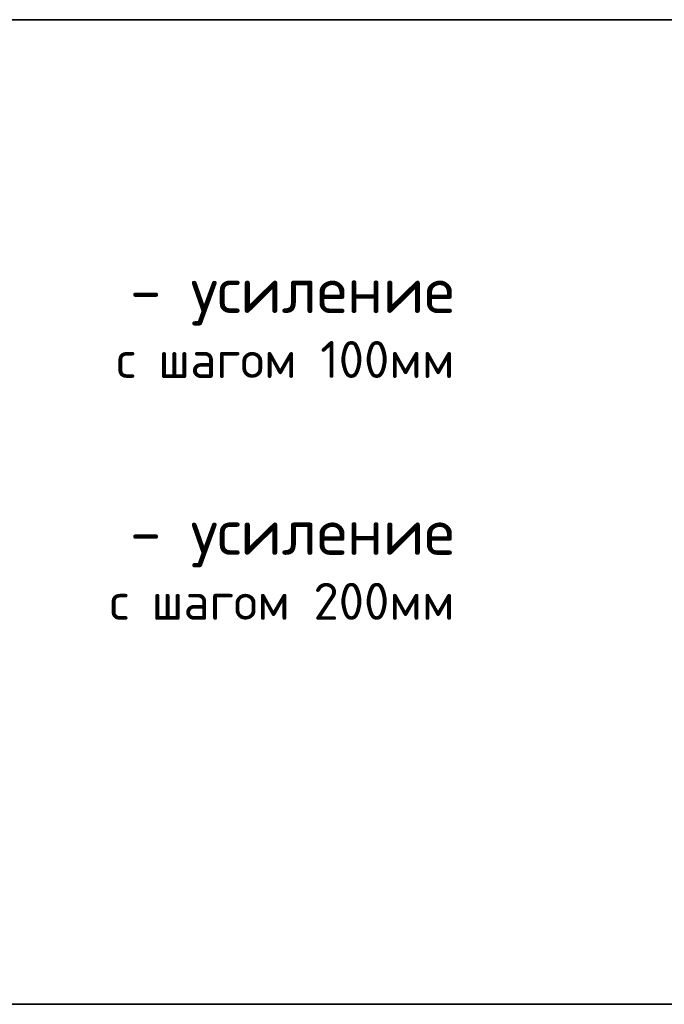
# Model space of a CAD drawing. Header units: metres. Extents: x -38 to 99, y -15 to 21.
# Tile 81 of 88: x 77.133 to 77.657, y 7.672 to 8.472. Entities that reach past the tile are written whole.
import ezdxf

# ---------------------------------------------------------------- set-up
doc = ezdxf.new("R2010")
doc.units = ezdxf.units.M

msp = doc.modelspace()

# ---------------------------------------------------------------- linework, layer by layer
at = {"color": 7, "linetype": 'Continuous', "lineweight": 35, "transparency": 33554687}
for p, q in [((67.91979, 8.47171), (86.41979, 8.47171)), ((67.91979, 7.67171), (86.41979, 7.67171))]:
    msp.add_line(p, q, dxfattribs=at)
at = {"color": 7, "linetype": 'Continuous', "lineweight": 13, "transparency": 33554687}
msp.add_line((86.41979, 8.47171), (67.91979, 8.47171), dxfattribs=at)

# ---------------------------------------------------------------- texts
at = {"color": 7, "linetype": 'Continuous', "lineweight": 13, "transparency": 33554687, "char_height": 0.0375, "attachment_point": 3, "line_spacing_factor": 0.963855}
for s, insert, width in [('\\A1;{\\fISOCPEUR|i0|b0;\\H0.037500;\\W1.000000;\\C7;- усиление}\\P{\\fISOCPEUR|i0|b0;\\H0.030000;\\W1.000000;\\C7;с шагом 100мм}\\P', (77.48651, 8.27088), 0.3287813), ('\\A1;{\\fISOCPEUR|i0|b0;\\H0.037500;\\W1.000000;\\C7;- усиление}\\P{\\fISOCPEUR|i0|b0;\\H0.030000;\\W1.000000;\\C7;с шагом 100мм}\\P', (77.48651, 8.27088), 0.3287813), ('\\A1;{\\fISOCPEUR|i0|b0;\\H0.037500;\\W1.000000;\\C7;- усиление}\\P{\\fISOCPEUR|i0|b0;\\H0.030000;\\W1.000000;\\C7;с шагом 200мм}\\P', (77.48651, 8.07438), 0.3550313), ('\\A1;{\\fISOCPEUR|i0|b0;\\H0.037500;\\W1.000000;\\C7;- усиление}\\P{\\fISOCPEUR|i0|b0;\\H0.030000;\\W1.000000;\\C7;с шагом 200мм}\\P', (77.48651, 8.07438), 0.3550313)]:
    msp.add_mtext(s, dxfattribs=dict(at, insert=insert, width=width))

doc.saveas('drawing.dxf')
